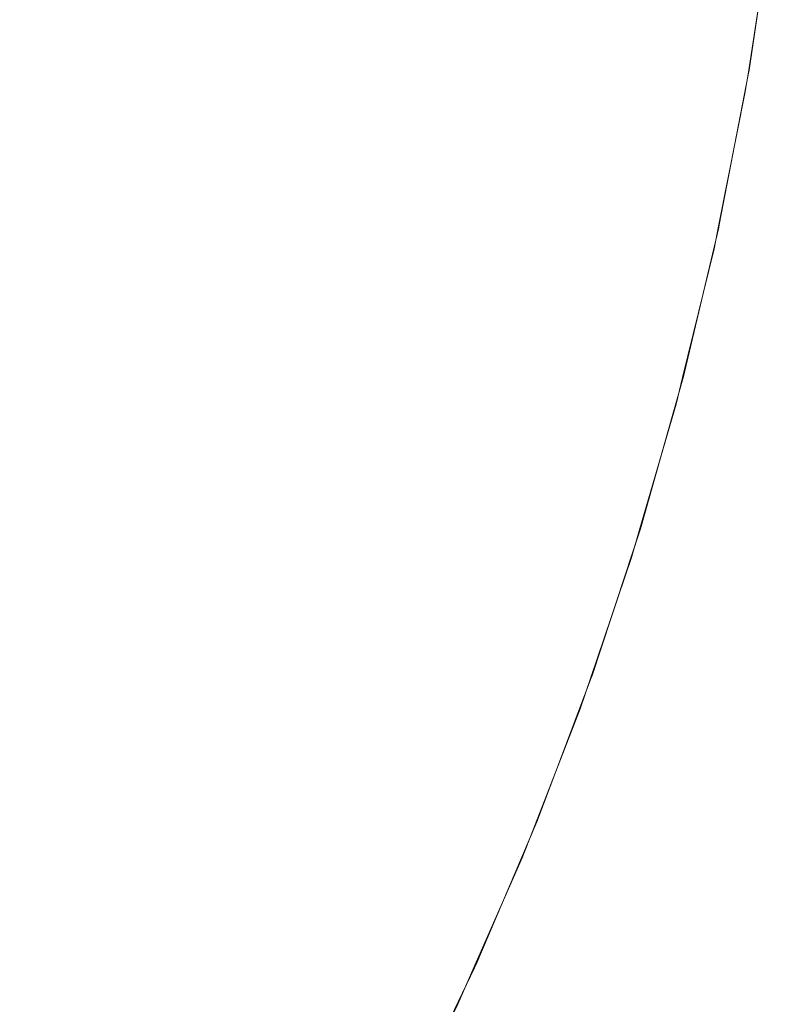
# Model space of a CAD drawing. Header units: centimetres. Extents: x -25.9 to 27.4, y -28.2 to -26.4.
# Tile 174 of 199: x 27.3501 to 27.3706, y -28.1023 to -28.0754. Entities that reach past the tile are written whole.
import ezdxf

# ---------------------------------------------------------------- set-up
doc = ezdxf.new("R2010")
doc.units = ezdxf.units.CM
doc.header["$LTSCALE"] = 2.54
doc.layers.add('Lucido design-1', color=7, linetype='Continuous')

# ---------------------------------------------------------------- blocks, each defined once
blk = doc.blocks.new('Gruppo-4-1')
at = {"color": 7, "linetype": 'Continuous', "lineweight": 9}
for points, invisible_edges in [([(27.360446, -28.071718, 539.775984), (27.35985, -28.075589, 539.775984), (27.357995, -28.075262, 539.772337), (27.358579, -28.071472, 539.772337)], 15), ([(27.36086, -28.071451, 540.463308), (27.360294, -28.075236, 540.463308), (27.362, -28.075528, 540.459498), (27.362578, -28.071671, 540.459498)], 15), ([(27.362578, -28.071671, 540.459498), (27.362, -28.075528, 540.459498), (27.363547, -28.075794, 540.455624), (27.364134, -28.07187, 540.455624)], 15), ([(27.362165, -28.071944, 539.77971), (27.361558, -28.07589, 539.77971), (27.35985, -28.075589, 539.775984), (27.360446, -28.071718, 539.775984)], 15), ([(27.364134, -28.07187, 540.455624), (27.363547, -28.075794, 540.455624), (27.364931, -28.076031, 540.45169), (27.365527, -28.072049, 540.45169)], 15), ([(27.363732, -28.072151, 539.783506), (27.363114, -28.076165, 539.783506), (27.361558, -28.07589, 539.77971), (27.362165, -28.071944, 539.77971)], 15), ([(27.365144, -28.072337, 539.787368), (27.364517, -28.076412, 539.787368), (27.363114, -28.076165, 539.783506), (27.363732, -28.072151, 539.783506)], 15), ([(27.365527, -28.072049, 540.45169), (27.364931, -28.076031, 540.45169), (27.366152, -28.07624, 540.447705), (27.366755, -28.072206, 540.447705)], 15), ([(27.366755, -28.072206, 540.447705), (27.366152, -28.07624, 540.447705), (27.367206, -28.076421, 540.443675), (27.367817, -28.072342, 540.443675)], 15), ([(27.366399, -28.072502, 539.791289), (27.365763, -28.076632, 539.791289), (27.364517, -28.076412, 539.787368), (27.365144, -28.072337, 539.787368)], 15), ([(27.367817, -28.072342, 540.443675), (27.367206, -28.076421, 540.443675), (27.368093, -28.076573, 540.439608), (27.36871, -28.072456, 540.439608)], 15), ([(27.36871, -28.072456, 540.439608), (27.368093, -28.076573, 540.439608), (27.368812, -28.076696, 540.435511), (27.369433, -28.072549, 540.435511)], 15), ([(27.367493, -28.072646, 539.795262), (27.36685, -28.076824, 539.795262), (27.365763, -28.076632, 539.791289), (27.366399, -28.072502, 539.791289)], 15), ([(27.368424, -28.072768, 539.79928), (27.367775, -28.076987, 539.79928), (27.36685, -28.076824, 539.795262), (27.367493, -28.072646, 539.795262)], 15), ([(27.369433, -28.072549, 540.435511), (27.368812, -28.076696, 540.435511), (27.369362, -28.076791, 540.43139), (27.369987, -28.07262, 540.43139)], 15), ([(27.369987, -28.07262, 540.43139), (27.369362, -28.076791, 540.43139), (27.369743, -28.076856, 540.427254), (27.37037, -28.072669, 540.427254)], 15), ([(27.37037, -28.072669, 540.427254), (27.369743, -28.076856, 540.427254), (27.369954, -28.076892, 540.423108), (27.370582, -28.072696, 540.423108)], 15), ([(27.37002, -28.076768, 540.420033), (27.370629, -28.072702, 540.420033), (27.370582, -28.072696, 540.423108), (27.369954, -28.076892, 540.423108)], 14), ([(27.370629, -28.072702, 540.420033), (27.37002, -28.076768, 540.420033), (27.370011, -28.076766, 539.820033), (27.370583, -28.073053, 539.820033)], 10), ([(27.369191, -28.072869, 539.803337), (27.368537, -28.077121, 539.803337), (27.367775, -28.076987, 539.79928), (27.368424, -28.072768, 539.79928)], 15), ([(27.369792, -28.072948, 539.807427), (27.369134, -28.077226, 539.807427), (27.368537, -28.077121, 539.803337), (27.369191, -28.072869, 539.803337)], 15), ([(27.370225, -28.073005, 539.811541), (27.369564, -28.077302, 539.811541), (27.369134, -28.077226, 539.807427), (27.369792, -28.072948, 539.807427)], 15), ([(27.370489, -28.07304, 539.815674), (27.369826, -28.077348, 539.815674), (27.369564, -28.077302, 539.811541), (27.370225, -28.073005, 539.811541)], 15), ([(27.369826, -28.077348, 539.815674), (27.370489, -28.07304, 539.815674), (27.370583, -28.073053, 539.820033), (27.370011, -28.076766, 539.820033)], 11), ([(27.34946, -28.073378, 540.481137), (27.348822, -28.076677, 540.481137), (27.351264, -28.077204, 540.477756), (27.351923, -28.0738, 540.477756)], 15), ([(27.351581, -28.074131, 539.761917), (27.350889, -28.077614, 539.761917), (27.348502, -28.077084, 539.758638), (27.349173, -28.073707, 539.758638)], 15), ([(27.351923, -28.0738, 540.477756), (27.351264, -28.077204, 540.477756), (27.353564, -28.077699, 540.474275), (27.354241, -28.074198, 540.474275)], 15), ([(27.353857, -28.074533, 539.765297), (27.353145, -28.078114, 539.765297), (27.350889, -28.077614, 539.761917), (27.351581, -28.074131, 539.761917)], 15), ([(27.354241, -28.074198, 540.474275), (27.353564, -28.077699, 540.474275), (27.355716, -28.078163, 540.470703), (27.356411, -28.07457, 540.470703)], 15), ([(27.355996, -28.07491, 539.768772), (27.355265, -28.078584, 539.768772), (27.353145, -28.078114, 539.765297), (27.353857, -28.074533, 539.765297)], 15), ([(27.356411, -28.07457, 540.470703), (27.355716, -28.078163, 540.470703), (27.357718, -28.078595, 540.467045), (27.35843, -28.074916, 540.467045)], 15), ([(27.357995, -28.075262, 539.772337), (27.357247, -28.079023, 539.772337), (27.355265, -28.078584, 539.768772), (27.355996, -28.07491, 539.768772)], 15), ([(27.35843, -28.074916, 540.467045), (27.357718, -28.078595, 540.467045), (27.359567, -28.078993, 540.463308), (27.360294, -28.075236, 540.463308)], 15), ([(27.35985, -28.075589, 539.775984), (27.359086, -28.079431, 539.775984), (27.357247, -28.079023, 539.772337), (27.357995, -28.075262, 539.772337)], 15), ([(27.360294, -28.075236, 540.463308), (27.359567, -28.078993, 540.463308), (27.361259, -28.079358, 540.459498), (27.362, -28.075528, 540.459498)], 15), ([(27.361558, -28.07589, 539.77971), (27.360779, -28.079806, 539.77971), (27.359086, -28.079431, 539.775984), (27.35985, -28.075589, 539.775984)], 15), ([(27.362, -28.075528, 540.459498), (27.361259, -28.079358, 540.459498), (27.362793, -28.079688, 540.455624), (27.363547, -28.075794, 540.455624)], 15), ([(27.363114, -28.076165, 539.783506), (27.362322, -28.080148, 539.783506), (27.360779, -28.079806, 539.77971), (27.361558, -28.07589, 539.77971)], 15), ([(27.363547, -28.075794, 540.455624), (27.362793, -28.079688, 540.455624), (27.364167, -28.079984, 540.45169), (27.364931, -28.076031, 540.45169)], 15), ([(27.364517, -28.076412, 539.787368), (27.363713, -28.080457, 539.787368), (27.362322, -28.080148, 539.783506), (27.363114, -28.076165, 539.783506)], 15), ([(27.364931, -28.076031, 540.45169), (27.364167, -28.079984, 540.45169), (27.365377, -28.080245, 540.447705), (27.366152, -28.07624, 540.447705)], 15), ([(27.366152, -28.07624, 540.447705), (27.365377, -28.080245, 540.447705), (27.366423, -28.080471, 540.443675), (27.367206, -28.076421, 540.443675)], 15), ([(27.365763, -28.076632, 539.791289), (27.364948, -28.080731, 539.791289), (27.363713, -28.080457, 539.787368), (27.364517, -28.076412, 539.787368)], 15), ([(27.367206, -28.076421, 540.443675), (27.366423, -28.080471, 540.443675), (27.367303, -28.08066, 540.439608), (27.368093, -28.076573, 540.439608)], 15), ([(27.348822, -28.076677, 540.481137), (27.348044, -28.079947, 540.481137), (27.350462, -28.080576, 540.477756), (27.351264, -28.077204, 540.477756)], 15), ([(27.36685, -28.076824, 539.795262), (27.366025, -28.080969, 539.795262), (27.364948, -28.080731, 539.791289), (27.365763, -28.076632, 539.791289)], 15), ([(27.368093, -28.076573, 540.439608), (27.367303, -28.08066, 540.439608), (27.368016, -28.080814, 540.435511), (27.368812, -28.076696, 540.435511)], 15), ([(27.368812, -28.076696, 540.435511), (27.368016, -28.080814, 540.435511), (27.368562, -28.080932, 540.43139), (27.369362, -28.076791, 540.43139)], 15), ([(27.370011, -28.076766, 539.820033), (27.369919, -28.077365, 539.820033), (27.369826, -28.077348, 539.815674)], 10), ([(27.369919, -28.077365, 539.820033), (27.370011, -28.076766, 539.820033), (27.37002, -28.076768, 540.420033), (27.37, -28.0769, 540.420033)], 10), ([(27.369954, -28.076892, 540.423108), (27.37, -28.0769, 540.420033), (27.37002, -28.076768, 540.420033)], 9), ([(27.367775, -28.076987, 539.79928), (27.366943, -28.081173, 539.79928), (27.366025, -28.080969, 539.795262), (27.36685, -28.076824, 539.795262)], 15), ([(27.368537, -28.077121, 539.803337), (27.367698, -28.08134, 539.803337), (27.366943, -28.081173, 539.79928), (27.367775, -28.076987, 539.79928)], 15), ([(27.369362, -28.076791, 540.43139), (27.368562, -28.080932, 540.43139), (27.368939, -28.081013, 540.427254), (27.369743, -28.076856, 540.427254)], 15), ([(27.369743, -28.076856, 540.427254), (27.368939, -28.081013, 540.427254), (27.369148, -28.081058, 540.423108), (27.369954, -28.076892, 540.423108)], 15), ([(27.369209, -28.080989, 540.420033), (27.37, -28.0769, 540.420033), (27.369954, -28.076892, 540.423108), (27.369148, -28.081058, 540.423108)], 14), ([(27.369919, -28.077365, 539.820033), (27.37, -28.0769, 540.420033), (27.369209, -28.080989, 540.420033)], 9), ([(27.350889, -28.077614, 539.761917), (27.350045, -28.081062, 539.761917), (27.347683, -28.08043, 539.758638), (27.348502, -28.077084, 539.758638)], 15), ([(27.351264, -28.077204, 540.477756), (27.350462, -28.080576, 540.477756), (27.352739, -28.081169, 540.474275), (27.353564, -28.077699, 540.474275)], 15), ([(27.369134, -28.077226, 539.807427), (27.368289, -28.081471, 539.807427), (27.367698, -28.08134, 539.803337), (27.368537, -28.077121, 539.803337)], 15), ([(27.369564, -28.077302, 539.811541), (27.368715, -28.081566, 539.811541), (27.368289, -28.081471, 539.807427), (27.369134, -28.077226, 539.807427)], 15), ([(27.369826, -28.077348, 539.815674), (27.368975, -28.081623, 539.815674), (27.368715, -28.081566, 539.811541), (27.369564, -28.077302, 539.811541)], 15), ([(27.368975, -28.081623, 539.815674), (27.369826, -28.077348, 539.815674), (27.369919, -28.077365, 539.820033), (27.369199, -28.080986, 539.820033)], 11), ([(27.369209, -28.080989, 540.420033), (27.369199, -28.080986, 539.820033), (27.369919, -28.077365, 539.820033)], 9), ([(27.353145, -28.078114, 539.765297), (27.352277, -28.081661, 539.765297), (27.350045, -28.081062, 539.761917), (27.350889, -28.077614, 539.761917)], 15), ([(27.353564, -28.077699, 540.474275), (27.352739, -28.081169, 540.474275), (27.354869, -28.081724, 540.470703), (27.355716, -28.078163, 540.470703)], 15), ([(27.355265, -28.078584, 539.768772), (27.354375, -28.082223, 539.768772), (27.352277, -28.081661, 539.765297), (27.353145, -28.078114, 539.765297)], 15), ([(27.355716, -28.078163, 540.470703), (27.354869, -28.081724, 540.470703), (27.356851, -28.08224, 540.467045), (27.357718, -28.078595, 540.467045)], 15), ([(27.357247, -28.079023, 539.772337), (27.356336, -28.082748, 539.772337), (27.354375, -28.082223, 539.768772), (27.355265, -28.078584, 539.768772)], 15), ([(27.357718, -28.078595, 540.467045), (27.356851, -28.08224, 540.467045), (27.358681, -28.082716, 540.463308), (27.359567, -28.078993, 540.463308)], 15), ([(27.359086, -28.079431, 539.775984), (27.358155, -28.083236, 539.775984), (27.356336, -28.082748, 539.772337), (27.357247, -28.079023, 539.772337)], 15), ([(27.359567, -28.078993, 540.463308), (27.358681, -28.082716, 540.463308), (27.360357, -28.083153, 540.459498), (27.361259, -28.079358, 540.459498)], 15), ([(27.360779, -28.079806, 539.77971), (27.35983, -28.083684, 539.77971), (27.358155, -28.083236, 539.775984), (27.359086, -28.079431, 539.775984)], 15), ([(27.361259, -28.079358, 540.459498), (27.360357, -28.083153, 540.459498), (27.361875, -28.083548, 540.455624), (27.362793, -28.079688, 540.455624)], 15), ([(27.362793, -28.079688, 540.455624), (27.361875, -28.083548, 540.455624), (27.363235, -28.083902, 540.45169), (27.364167, -28.079984, 540.45169)], 15), ([(27.348044, -28.079947, 540.481137), (27.347129, -28.08318, 540.481137), (27.349518, -28.083912, 540.477756), (27.350462, -28.080576, 540.477756)], 15), ([(27.362322, -28.080148, 539.783506), (27.361357, -28.084094, 539.783506), (27.35983, -28.083684, 539.77971), (27.360779, -28.079806, 539.77971)], 15), ([(27.364167, -28.079984, 540.45169), (27.363235, -28.083902, 540.45169), (27.364433, -28.084214, 540.447705), (27.365377, -28.080245, 540.447705)], 15), ([(27.363713, -28.080457, 539.787368), (27.362733, -28.084462, 539.787368), (27.361357, -28.084094, 539.783506), (27.362322, -28.080148, 539.783506)], 15), ([(27.365377, -28.080245, 540.447705), (27.364433, -28.084214, 540.447705), (27.365468, -28.084483, 540.443675), (27.366423, -28.080471, 540.443675)], 15), ([(27.364948, -28.080731, 539.791289), (27.363955, -28.08479, 539.791289), (27.362733, -28.084462, 539.787368), (27.363713, -28.080457, 539.787368)], 15), ([(27.366423, -28.080471, 540.443675), (27.365468, -28.084483, 540.443675), (27.36634, -28.08471, 540.439608), (27.367303, -28.08066, 540.439608)], 15), ([(27.350462, -28.080576, 540.477756), (27.349518, -28.083912, 540.477756), (27.351767, -28.0846, 540.474275), (27.352739, -28.081169, 540.474275)], 15), ([(27.366025, -28.080969, 539.795262), (27.365021, -28.085075, 539.795262), (27.363955, -28.08479, 539.791289), (27.364948, -28.080731, 539.791289)], 15), ([(27.367303, -28.08066, 540.439608), (27.36634, -28.08471, 540.439608), (27.367046, -28.084894, 540.435511), (27.368016, -28.080814, 540.435511)], 15), ([(27.352277, -28.081661, 539.765297), (27.351255, -28.085166, 539.765297), (27.349051, -28.084471, 539.761917), (27.350045, -28.081062, 539.761917)], 15), ([(27.366943, -28.081173, 539.79928), (27.365928, -28.085318, 539.79928), (27.365021, -28.085075, 539.795262), (27.366025, -28.080969, 539.795262)], 15), ([(27.368016, -28.080814, 540.435511), (27.367046, -28.084894, 540.435511), (27.367586, -28.085035, 540.43139), (27.368562, -28.080932, 540.43139)], 15), ([(27.368562, -28.080932, 540.43139), (27.367586, -28.085035, 540.43139), (27.367959, -28.085132, 540.427254), (27.368939, -28.081013, 540.427254)], 15), ([(27.368939, -28.081013, 540.427254), (27.367959, -28.085132, 540.427254), (27.368166, -28.085186, 540.423108), (27.369148, -28.081058, 540.423108)], 15), ([(27.36822, -28.085164, 540.420033), (27.369194, -28.081068, 540.420033), (27.369148, -28.081058, 540.423108), (27.368166, -28.085186, 540.423108)], 14), ([(27.369068, -28.081644, 539.820033), (27.369194, -28.081068, 540.420033), (27.36822, -28.085164, 540.420033)], 9), ([(27.369199, -28.080986, 539.820033), (27.369068, -28.081644, 539.820033), (27.368975, -28.081623, 539.815674)], 10), ([(27.369068, -28.081644, 539.820033), (27.369199, -28.080986, 539.820033), (27.369209, -28.080989, 540.420033), (27.369194, -28.081068, 540.420033)], 10), ([(27.369148, -28.081058, 540.423108), (27.369194, -28.081068, 540.420033), (27.369209, -28.080989, 540.420033)], 9), ([(27.352739, -28.081169, 540.474275), (27.351767, -28.0846, 540.474275), (27.353872, -28.085245, 540.470703), (27.354869, -28.081724, 540.470703)], 15), ([(27.367698, -28.08134, 539.803337), (27.366675, -28.085519, 539.803337), (27.365928, -28.085318, 539.79928), (27.366943, -28.081173, 539.79928)], 15), ([(27.368289, -28.081471, 539.807427), (27.367261, -28.085675, 539.807427), (27.366675, -28.085519, 539.803337), (27.367698, -28.08134, 539.803337)], 15), ([(27.368715, -28.081566, 539.811541), (27.367682, -28.085788, 539.811541), (27.367261, -28.085675, 539.807427), (27.368289, -28.081471, 539.807427)], 15), ([(27.368975, -28.081623, 539.815674), (27.367939, -28.085857, 539.815674), (27.367682, -28.085788, 539.811541), (27.368715, -28.081566, 539.811541)], 15), ([(27.354375, -28.082223, 539.768772), (27.353327, -28.085819, 539.768772), (27.351255, -28.085166, 539.765297), (27.352277, -28.081661, 539.765297)], 15), ([(27.354869, -28.081724, 540.470703), (27.353872, -28.085245, 540.470703), (27.35583, -28.085845, 540.467045), (27.356851, -28.08224, 540.467045)], 15), ([(27.367939, -28.085857, 539.815674), (27.368975, -28.081623, 539.815674), (27.369068, -28.081644, 539.820033), (27.368208, -28.085161, 539.820033)], 11), ([(27.36822, -28.085164, 540.420033), (27.368208, -28.085161, 539.820033), (27.369068, -28.081644, 539.820033)], 9), ([(27.356336, -28.082748, 539.772337), (27.355263, -28.08643, 539.772337), (27.353327, -28.085819, 539.768772), (27.354375, -28.082223, 539.768772)], 15), ([(27.356851, -28.08224, 540.467045), (27.35583, -28.085845, 540.467045), (27.357639, -28.086398, 540.463308), (27.358681, -28.082716, 540.463308)], 15), ([(27.358155, -28.083236, 539.775984), (27.357059, -28.086996, 539.775984), (27.355263, -28.08643, 539.772337), (27.356336, -28.082748, 539.772337)], 15), ([(27.358681, -28.082716, 540.463308), (27.357639, -28.086398, 540.463308), (27.359294, -28.086905, 540.459498), (27.360357, -28.083153, 540.459498)], 15), ([(27.360357, -28.083153, 540.459498), (27.359294, -28.086905, 540.459498), (27.360795, -28.087365, 540.455624), (27.361875, -28.083548, 540.455624)], 15), ([(27.35983, -28.083684, 539.77971), (27.358713, -28.087517, 539.77971), (27.357059, -28.086996, 539.775984), (27.358155, -28.083236, 539.775984)], 15), ([(27.361357, -28.084094, 539.783506), (27.36022, -28.087993, 539.783506), (27.358713, -28.087517, 539.77971), (27.35983, -28.083684, 539.77971)], 15), ([(27.361875, -28.083548, 540.455624), (27.360795, -28.087365, 540.455624), (27.362138, -28.087776, 540.45169), (27.363235, -28.083902, 540.45169)], 15), ([(27.349518, -28.083912, 540.477756), (27.348433, -28.087204, 540.477756), (27.35065, -28.087987, 540.474275), (27.351767, -28.0846, 540.474275)], 15), ([(27.363235, -28.083902, 540.45169), (27.362138, -28.087776, 540.45169), (27.363322, -28.088139, 540.447705), (27.364433, -28.084214, 540.447705)], 15), ([(27.362733, -28.084462, 539.787368), (27.361579, -28.088421, 539.787368), (27.36022, -28.087993, 539.783506), (27.361357, -28.084094, 539.783506)], 15), ([(27.364433, -28.084214, 540.447705), (27.363322, -28.088139, 540.447705), (27.364345, -28.088452, 540.443675), (27.365468, -28.084483, 540.443675)], 15), ([(27.351255, -28.085166, 539.765297), (27.350081, -28.088624, 539.765297), (27.34791, -28.087833, 539.761917), (27.349051, -28.084471, 539.761917)], 15), ([(27.363955, -28.08479, 539.791289), (27.362785, -28.088802, 539.791289), (27.361579, -28.088421, 539.787368), (27.362733, -28.084462, 539.787368)], 15), ([(27.365468, -28.084483, 540.443675), (27.364345, -28.088452, 540.443675), (27.365205, -28.088716, 540.439608), (27.36634, -28.08471, 540.439608)], 15), ([(27.351767, -28.0846, 540.474275), (27.35065, -28.087987, 540.474275), (27.352726, -28.088721, 540.470703), (27.353872, -28.085245, 540.470703)], 15), ([(27.365021, -28.085075, 539.795262), (27.363838, -28.089133, 539.795262), (27.362785, -28.088802, 539.791289), (27.363955, -28.08479, 539.791289)], 15), ([(27.36634, -28.08471, 540.439608), (27.365205, -28.088716, 540.439608), (27.365903, -28.088929, 540.435511), (27.367046, -28.084894, 540.435511)], 15), ([(27.365928, -28.085318, 539.79928), (27.364734, -28.089416, 539.79928), (27.363838, -28.089133, 539.795262), (27.365021, -28.085075, 539.795262)], 15), ([(27.367046, -28.084894, 540.435511), (27.365903, -28.088929, 540.435511), (27.366437, -28.089093, 540.43139), (27.367586, -28.085035, 540.43139)], 15), ([(27.367586, -28.085035, 540.43139), (27.366437, -28.089093, 540.43139), (27.366806, -28.089206, 540.427254), (27.367959, -28.085132, 540.427254)], 15), ([(27.353327, -28.085819, 539.768772), (27.352123, -28.089367, 539.768772), (27.350081, -28.088624, 539.765297), (27.351255, -28.085166, 539.765297)], 15), ([(27.353872, -28.085245, 540.470703), (27.352726, -28.088721, 540.470703), (27.354657, -28.089403, 540.467045), (27.35583, -28.085845, 540.467045)], 15), ([(27.366675, -28.085519, 539.803337), (27.365472, -28.089648, 539.803337), (27.364734, -28.089416, 539.79928), (27.365928, -28.085318, 539.79928)], 15), ([(27.367959, -28.085132, 540.427254), (27.366806, -28.089206, 540.427254), (27.36701, -28.089268, 540.423108), (27.368166, -28.085186, 540.423108)], 15), ([(27.368166, -28.085186, 540.423108), (27.36701, -28.089268, 540.423108), (27.367055, -28.089282, 540.420033), (27.368212, -28.085198, 540.420033)], 11), ([(27.368031, -28.085882, 539.820033), (27.368212, -28.085198, 540.420033), (27.367054, -28.089287, 540.420033)], 9), ([(27.368208, -28.085161, 539.820033), (27.368031, -28.085882, 539.820033), (27.367939, -28.085857, 539.815674)], 10), ([(27.368031, -28.085882, 539.820033), (27.368208, -28.085161, 539.820033), (27.36822, -28.085164, 540.420033), (27.368212, -28.085198, 540.420033)], 10), ([(27.368166, -28.085186, 540.423108), (27.368212, -28.085198, 540.420033), (27.36822, -28.085164, 540.420033)], 9), ([(27.367261, -28.085675, 539.807427), (27.366049, -28.089831, 539.807427), (27.365472, -28.089648, 539.803337), (27.366675, -28.085519, 539.803337)], 15), ([(27.355263, -28.08643, 539.772337), (27.35403, -28.090061, 539.772337), (27.352123, -28.089367, 539.768772), (27.353327, -28.085819, 539.768772)], 15), ([(27.35583, -28.085845, 540.467045), (27.354657, -28.089403, 540.467045), (27.356441, -28.090033, 540.463308), (27.357639, -28.086398, 540.463308)], 15), ([(27.367682, -28.085788, 539.811541), (27.366466, -28.089962, 539.811541), (27.366049, -28.089831, 539.807427), (27.367261, -28.085675, 539.807427)], 15), ([(27.367939, -28.085857, 539.815674), (27.36672, -28.090042, 539.815674), (27.366466, -28.089962, 539.811541), (27.367682, -28.085788, 539.811541)], 15), ([(27.36672, -28.090042, 539.815674), (27.367939, -28.085857, 539.815674), (27.368031, -28.085882, 539.820033), (27.36704, -28.089283, 539.820033)], 11), ([(27.367054, -28.089287, 540.420033), (27.36704, -28.089283, 539.820033), (27.368031, -28.085882, 539.820033)], 9), ([(27.357059, -28.086996, 539.775984), (27.3558, -28.090705, 539.775984), (27.35403, -28.090061, 539.772337), (27.355263, -28.08643, 539.772337)], 15), ([(27.357639, -28.086398, 540.463308), (27.356441, -28.090033, 540.463308), (27.358073, -28.09061, 540.459498), (27.359294, -28.086905, 540.459498)], 15), ([(27.359294, -28.086905, 540.459498), (27.358073, -28.09061, 540.459498), (27.359553, -28.091133, 540.455624), (27.360795, -28.087365, 540.455624)], 15), ([(27.348433, -28.087204, 540.477756), (27.347209, -28.090447, 540.477756), (27.349391, -28.091324, 540.474275), (27.35065, -28.087987, 540.474275)], 15), ([(27.358713, -28.087517, 539.77971), (27.357429, -28.091298, 539.77971), (27.3558, -28.090705, 539.775984), (27.357059, -28.086996, 539.775984)], 15), ([(27.36022, -28.087993, 539.783506), (27.358915, -28.091839, 539.783506), (27.357429, -28.091298, 539.77971), (27.358713, -28.087517, 539.77971)], 15), ([(27.360795, -28.087365, 540.455624), (27.359553, -28.091133, 540.455624), (27.360877, -28.091601, 540.45169), (27.362138, -28.087776, 540.45169)], 15), ([(27.362138, -28.087776, 540.45169), (27.360877, -28.091601, 540.45169), (27.362045, -28.092013, 540.447705), (27.363322, -28.088139, 540.447705)], 15), ([(27.35065, -28.087987, 540.474275), (27.349391, -28.091324, 540.474275), (27.351434, -28.092145, 540.470703), (27.352726, -28.088721, 540.470703)], 15), ([(27.361579, -28.088421, 539.787368), (27.360253, -28.092326, 539.787368), (27.358915, -28.091839, 539.783506), (27.36022, -28.087993, 539.783506)], 15), ([(27.363322, -28.088139, 540.447705), (27.362045, -28.092013, 540.447705), (27.363053, -28.09237, 540.443675), (27.364345, -28.088452, 540.443675)], 15), ([(27.362785, -28.088802, 539.791289), (27.361442, -28.092759, 539.791289), (27.360253, -28.092326, 539.787368), (27.361579, -28.088421, 539.787368)], 15), ([(27.364345, -28.088452, 540.443675), (27.363053, -28.09237, 540.443675), (27.363902, -28.092669, 540.439608), (27.365205, -28.088716, 540.439608)], 15), ([(27.352123, -28.089367, 539.768772), (27.350765, -28.092858, 539.768772), (27.348758, -28.092027, 539.765297), (27.350081, -28.088624, 539.765297)], 15), ([(27.352726, -28.088721, 540.470703), (27.351434, -28.092145, 540.470703), (27.353335, -28.092909, 540.467045), (27.354657, -28.089403, 540.467045)], 15), ([(27.363838, -28.089133, 539.795262), (27.362479, -28.093136, 539.795262), (27.361442, -28.092759, 539.791289), (27.362785, -28.088802, 539.791289)], 15), ([(27.365205, -28.088716, 540.439608), (27.363902, -28.092669, 540.439608), (27.36459, -28.092913, 540.435511), (27.365903, -28.088929, 540.435511)], 15), ([(27.364734, -28.089416, 539.79928), (27.363362, -28.093457, 539.79928), (27.362479, -28.093136, 539.795262), (27.363838, -28.089133, 539.795262)], 15), ([(27.365903, -28.088929, 540.435511), (27.36459, -28.092913, 540.435511), (27.365116, -28.093098, 540.43139), (27.366437, -28.089093, 540.43139)], 15), ([(27.366437, -28.089093, 540.43139), (27.365116, -28.093098, 540.43139), (27.36548, -28.093227, 540.427254), (27.366806, -28.089206, 540.427254)], 15), ([(27.35403, -28.090061, 539.772337), (27.35264, -28.093635, 539.772337), (27.350765, -28.092858, 539.768772), (27.352123, -28.089367, 539.768772)], 15), ([(27.354657, -28.089403, 540.467045), (27.353335, -28.092909, 540.467045), (27.355089, -28.093614, 540.463308), (27.356441, -28.090033, 540.463308)], 15), ([(27.366806, -28.089206, 540.427254), (27.36548, -28.093227, 540.427254), (27.365682, -28.093298, 540.423108), (27.36701, -28.089268, 540.423108)], 15), ([(27.36701, -28.089268, 540.423108), (27.365682, -28.093298, 540.423108), (27.365726, -28.093314, 540.420033), (27.367055, -28.089282, 540.420033)], 11), ([(27.36681, -28.090071, 539.820033), (27.367054, -28.089287, 540.420033), (27.365726, -28.093314, 540.420033)], 9), ([(27.36704, -28.089283, 539.820033), (27.36681, -28.090071, 539.820033), (27.36672, -28.090042, 539.815674)], 10), ([(27.36681, -28.090071, 539.820033), (27.36704, -28.089283, 539.820033), (27.367054, -28.089287, 540.420033)], 10), ([(27.365472, -28.089648, 539.803337), (27.364089, -28.093722, 539.803337), (27.363362, -28.093457, 539.79928), (27.364734, -28.089416, 539.79928)], 15), ([(27.366049, -28.089831, 539.807427), (27.364658, -28.093929, 539.807427), (27.364089, -28.093722, 539.803337), (27.365472, -28.089648, 539.803337)], 15), ([(27.366466, -28.089962, 539.811541), (27.365068, -28.094078, 539.811541), (27.364658, -28.093929, 539.807427), (27.366049, -28.089831, 539.807427)], 15), ([(27.3558, -28.090705, 539.775984), (27.354381, -28.094356, 539.775984), (27.35264, -28.093635, 539.772337), (27.35403, -28.090061, 539.772337)], 15), ([(27.356441, -28.090033, 540.463308), (27.355089, -28.093614, 540.463308), (27.356696, -28.094259, 540.459498), (27.358073, -28.09061, 540.459498)], 15), ([(27.36672, -28.090042, 539.815674), (27.365318, -28.094169, 539.815674), (27.365068, -28.094078, 539.811541), (27.366466, -28.089962, 539.811541)], 15), ([(27.365318, -28.094169, 539.815674), (27.36672, -28.090042, 539.815674), (27.36681, -28.090071, 539.820033), (27.365699, -28.093345, 539.820033)], 11), ([(27.365726, -28.093314, 540.420033), (27.365699, -28.093345, 539.820033), (27.36681, -28.090071, 539.820033)], 9), ([(27.357429, -28.091298, 539.77971), (27.355982, -28.095019, 539.77971), (27.354381, -28.094356, 539.775984), (27.3558, -28.090705, 539.775984)], 15), ([(27.358073, -28.09061, 540.459498), (27.356696, -28.094259, 540.459498), (27.358152, -28.094844, 540.455624), (27.359553, -28.091133, 540.455624)], 15), ([(27.359553, -28.091133, 540.455624), (27.358152, -28.094844, 540.455624), (27.359455, -28.095368, 540.45169), (27.360877, -28.091601, 540.45169)], 15), ([(27.349391, -28.091324, 540.474275), (27.347992, -28.094604, 540.474275), (27.349998, -28.095511, 540.470703), (27.351434, -28.092145, 540.470703)], 15), ([(27.358915, -28.091839, 539.783506), (27.357443, -28.095624, 539.783506), (27.355982, -28.095019, 539.77971), (27.357429, -28.091298, 539.77971)], 15), ([(27.360877, -28.091601, 540.45169), (27.359455, -28.095368, 540.45169), (27.360604, -28.09583, 540.447705), (27.362045, -28.092013, 540.447705)], 15), ([(27.350765, -28.092858, 539.768772), (27.349256, -28.096287, 539.768772), (27.347287, -28.095369, 539.765297), (27.348758, -28.092027, 539.765297)], 15), ([(27.360253, -28.092326, 539.787368), (27.358759, -28.096169, 539.787368), (27.357443, -28.095624, 539.783506), (27.358915, -28.091839, 539.783506)], 15), ([(27.362045, -28.092013, 540.447705), (27.360604, -28.09583, 540.447705), (27.361597, -28.096229, 540.443675), (27.363053, -28.09237, 540.443675)], 15), ([(27.351434, -28.092145, 540.470703), (27.349998, -28.095511, 540.470703), (27.351864, -28.096355, 540.467045), (27.353335, -28.092909, 540.467045)], 15), ([(27.361442, -28.092759, 539.791289), (27.359927, -28.096653, 539.791289), (27.358759, -28.096169, 539.787368), (27.360253, -28.092326, 539.787368)], 15), ([(27.363053, -28.09237, 540.443675), (27.361597, -28.096229, 540.443675), (27.362432, -28.096564, 540.439608), (27.363902, -28.092669, 540.439608)], 15), ([(27.35264, -28.093635, 539.772337), (27.351096, -28.097145, 539.772337), (27.349256, -28.096287, 539.768772), (27.350765, -28.092858, 539.768772)], 15), ([(27.362479, -28.093136, 539.795262), (27.360947, -28.097076, 539.795262), (27.359927, -28.096653, 539.791289), (27.361442, -28.092759, 539.791289)], 15), ([(27.363902, -28.092669, 540.439608), (27.362432, -28.096564, 540.439608), (27.363109, -28.096836, 540.435511), (27.36459, -28.092913, 540.435511)], 15), ([(27.353335, -28.092909, 540.467045), (27.351864, -28.096355, 540.467045), (27.353587, -28.097134, 540.463308), (27.355089, -28.093614, 540.463308)], 15), ([(27.363362, -28.093457, 539.79928), (27.361815, -28.097435, 539.79928), (27.360947, -28.097076, 539.795262), (27.362479, -28.093136, 539.795262)], 15), ([(27.36459, -28.092913, 540.435511), (27.363109, -28.096836, 540.435511), (27.363627, -28.097044, 540.43139), (27.365116, -28.093098, 540.43139)], 15), ([(27.365116, -28.093098, 540.43139), (27.363627, -28.097044, 540.43139), (27.363985, -28.097188, 540.427254), (27.36548, -28.093227, 540.427254)], 15), ([(27.36548, -28.093227, 540.427254), (27.363985, -28.097188, 540.427254), (27.364184, -28.097268, 540.423108), (27.365682, -28.093298, 540.423108)], 15), ([(27.365682, -28.093298, 540.423108), (27.364184, -28.097268, 540.423108), (27.364227, -28.097286, 540.420033), (27.365713, -28.093349, 540.420033)], 11), ([(27.365408, -28.094202, 539.820033), (27.365713, -28.093349, 540.420033), (27.364227, -28.097286, 540.420033)], 9), ([(27.365699, -28.093345, 539.820033), (27.365408, -28.094202, 539.820033), (27.365318, -28.094169, 539.815674)], 10), ([(27.365408, -28.094202, 539.820033), (27.365699, -28.093345, 539.820033), (27.365713, -28.093349, 540.420033)], 10), ([(27.365713, -28.093349, 540.420033), (27.365726, -28.093314, 540.420033), (27.365682, -28.093298, 540.423108)], 10), ([(27.365726, -28.093314, 540.420033), (27.365713, -28.093349, 540.420033), (27.365699, -28.093345, 539.820033)], 10), ([(27.354381, -28.094356, 539.775984), (27.352803, -28.097941, 539.775984), (27.351096, -28.097145, 539.772337), (27.35264, -28.093635, 539.772337)], 15), ([(27.355089, -28.093614, 540.463308), (27.353587, -28.097134, 540.463308), (27.355165, -28.097847, 540.459498), (27.356696, -28.094259, 540.459498)], 15), ([(27.364089, -28.093722, 539.803337), (27.36253, -28.097731, 539.803337), (27.361815, -28.097435, 539.79928), (27.363362, -28.093457, 539.79928)], 15), ([(27.364658, -28.093929, 539.807427), (27.363089, -28.097963, 539.807427), (27.36253, -28.097731, 539.803337), (27.364089, -28.093722, 539.803337)], 15), ([(27.365068, -28.094078, 539.811541), (27.363493, -28.09813, 539.811541), (27.363089, -28.097963, 539.807427), (27.364658, -28.093929, 539.807427)], 15), ([(27.365318, -28.094169, 539.815674), (27.363739, -28.098232, 539.815674), (27.363493, -28.09813, 539.811541), (27.365068, -28.094078, 539.811541)], 15), ([(27.363739, -28.098232, 539.815674), (27.365318, -28.094169, 539.815674), (27.365408, -28.094202, 539.820033), (27.364188, -28.09734, 539.820033)], 11), ([(27.364227, -28.097286, 540.420033), (27.364188, -28.09734, 539.820033), (27.365408, -28.094202, 539.820033)], 9), ([(27.355982, -28.095019, 539.77971), (27.354374, -28.098674, 539.77971), (27.352803, -28.097941, 539.775984), (27.354381, -28.094356, 539.775984)], 15), ([(27.356696, -28.094259, 540.459498), (27.355165, -28.097847, 540.459498), (27.356595, -28.098493, 540.455624), (27.358152, -28.094844, 540.455624)], 15), ([(27.357443, -28.095624, 539.783506), (27.355807, -28.099342, 539.783506), (27.354374, -28.098674, 539.77971), (27.355982, -28.095019, 539.77971)], 15), ([(27.358152, -28.094844, 540.455624), (27.356595, -28.098493, 540.455624), (27.357875, -28.099072, 540.45169), (27.359455, -28.095368, 540.45169)], 15), ([(27.349998, -28.095511, 540.470703), (27.34842, -28.098813, 540.470703), (27.350249, -28.099735, 540.467045), (27.351864, -28.096355, 540.467045)], 15), ([(27.359455, -28.095368, 540.45169), (27.357875, -28.099072, 540.45169), (27.359003, -28.099582, 540.447705), (27.360604, -28.09583, 540.447705)], 15), ([(27.358759, -28.096169, 539.787368), (27.357098, -28.099944, 539.787368), (27.355807, -28.099342, 539.783506), (27.357443, -28.095624, 539.783506)], 15), ([(27.360604, -28.09583, 540.447705), (27.359003, -28.099582, 540.447705), (27.359978, -28.100022, 540.443675), (27.361597, -28.096229, 540.443675)], 15), ([(27.351096, -28.097145, 539.772337), (27.3494, -28.100584, 539.772337), (27.347599, -28.099647, 539.768772), (27.349256, -28.096287, 539.768772)], 15), ([(27.351864, -28.096355, 540.467045), (27.350249, -28.099735, 540.467045), (27.351937, -28.100587, 540.463308), (27.353587, -28.097134, 540.463308)], 15), ([(27.359927, -28.096653, 539.791289), (27.358244, -28.100478, 539.791289), (27.357098, -28.099944, 539.787368), (27.358759, -28.096169, 539.787368)], 15), ([(27.361597, -28.096229, 540.443675), (27.359978, -28.100022, 540.443675), (27.360799, -28.100393, 540.439608), (27.362432, -28.096564, 540.439608)], 15), ([(27.360947, -28.097076, 539.795262), (27.359245, -28.100945, 539.795262), (27.358244, -28.100478, 539.791289), (27.359927, -28.096653, 539.791289)], 15), ([(27.362432, -28.096564, 540.439608), (27.360799, -28.100393, 540.439608), (27.361463, -28.100694, 540.435511), (27.363109, -28.096836, 540.435511)], 15), ([(27.363109, -28.096836, 540.435511), (27.361463, -28.100694, 540.435511), (27.361972, -28.100924, 540.43139), (27.363627, -28.097044, 540.43139)], 15), ([(27.352803, -28.097941, 539.775984), (27.351071, -28.101454, 539.775984), (27.3494, -28.100584, 539.772337), (27.351096, -28.097145, 539.772337)], 15), ([(27.353587, -28.097134, 540.463308), (27.351937, -28.100587, 540.463308), (27.353483, -28.101366, 540.459498), (27.355165, -28.097847, 540.459498)], 15), ([(27.361815, -28.097435, 539.79928), (27.360096, -28.101342, 539.79928), (27.359245, -28.100945, 539.795262), (27.360947, -28.097076, 539.795262)], 15), ([(27.363627, -28.097044, 540.43139), (27.361972, -28.100924, 540.43139), (27.362324, -28.101083, 540.427254), (27.363985, -28.097188, 540.427254)], 15), ([(27.363985, -28.097188, 540.427254), (27.362324, -28.101083, 540.427254), (27.362518, -28.101171, 540.423108), (27.364184, -28.097268, 540.423108)], 15), ([(27.36253, -28.097731, 539.803337), (27.360797, -28.101669, 539.803337), (27.360096, -28.101342, 539.79928), (27.361815, -28.097435, 539.79928)], 15), ([(27.364184, -28.097268, 540.423108), (27.362518, -28.101171, 540.423108), (27.362561, -28.10119, 540.420033), (27.364202, -28.097345, 540.420033)], 11), ([(27.363827, -28.098268, 539.820033), (27.364202, -28.097345, 540.420033), (27.362561, -28.10119, 540.420033)], 9), ([(27.364188, -28.09734, 539.820033), (27.363827, -28.098268, 539.820033), (27.363739, -28.098232, 539.815674)], 10), ([(27.363827, -28.098268, 539.820033), (27.364188, -28.09734, 539.820033), (27.364202, -28.097345, 540.420033)], 10), ([(27.364202, -28.097345, 540.420033), (27.364227, -28.097286, 540.420033), (27.364184, -28.097268, 540.423108)], 10), ([(27.364227, -28.097286, 540.420033), (27.364202, -28.097345, 540.420033), (27.364188, -28.09734, 539.820033)], 10), ([(27.363089, -28.097963, 539.807427), (27.361346, -28.101925, 539.807427), (27.360797, -28.101669, 539.803337), (27.36253, -28.097731, 539.803337)], 15), ([(27.354374, -28.098674, 539.77971), (27.352609, -28.102254, 539.77971), (27.351071, -28.101454, 539.775984), (27.352803, -28.097941, 539.775984)], 15), ([(27.355165, -28.097847, 540.459498), (27.353483, -28.101366, 540.459498), (27.354885, -28.102073, 540.455624), (27.356595, -28.098493, 540.455624)], 15), ([(27.363493, -28.09813, 539.811541), (27.361742, -28.102109, 539.811541), (27.361346, -28.101925, 539.807427), (27.363089, -28.097963, 539.807427)], 15), ([(27.363739, -28.098232, 539.815674), (27.361983, -28.102222, 539.815674), (27.361742, -28.102109, 539.811541), (27.363493, -28.09813, 539.811541)], 15), ([(27.361983, -28.102222, 539.815674), (27.363739, -28.098232, 539.815674), (27.363827, -28.098268, 539.820033), (27.36251, -28.101261, 539.820033)], 11), ([(27.362561, -28.10119, 540.420033), (27.36251, -28.101261, 539.820033), (27.363827, -28.098268, 539.820033)], 9), ([(27.356595, -28.098493, 540.455624), (27.354885, -28.102073, 540.455624), (27.356139, -28.102705, 540.45169), (27.357875, -28.099072, 540.45169)], 15), ([(27.355807, -28.099342, 539.783506), (27.354011, -28.102984, 539.783506), (27.352609, -28.102254, 539.77971), (27.354374, -28.098674, 539.77971)], 15), ([(27.34842, -28.098813, 540.470703), (27.346703, -28.102045, 540.470703), (27.348491, -28.103044, 540.467045), (27.350249, -28.099735, 540.467045)], 15), ([(27.357875, -28.099072, 540.45169), (27.356139, -28.102705, 540.45169), (27.357244, -28.103262, 540.447705), (27.359003, -28.099582, 540.447705)], 15), ([(27.357098, -28.099944, 539.787368), (27.355274, -28.103642, 539.787368), (27.354011, -28.102984, 539.783506), (27.355807, -28.099342, 539.783506)], 15), ([(27.359003, -28.099582, 540.447705), (27.357244, -28.103262, 540.447705), (27.3582, -28.103744, 540.443675), (27.359978, -28.100022, 540.443675)], 15), ([(27.350249, -28.099735, 540.467045), (27.348491, -28.103044, 540.467045), (27.350142, -28.103967, 540.463308), (27.351937, -28.100587, 540.463308)], 15), ([(27.358244, -28.100478, 539.791289), (27.356396, -28.104226, 539.791289), (27.355274, -28.103642, 539.787368), (27.357098, -28.099944, 539.787368)], 15), ([(27.359978, -28.100022, 540.443675), (27.3582, -28.103744, 540.443675), (27.359004, -28.104149, 540.439608), (27.360799, -28.100393, 540.439608)], 15), ([(27.360799, -28.100393, 540.439608), (27.359004, -28.104149, 540.439608), (27.359655, -28.104478, 540.435511), (27.361463, -28.100694, 540.435511)], 15), ([(27.351071, -28.101454, 539.775984), (27.349187, -28.104888, 539.775984), (27.347555, -28.103946, 539.772337), (27.3494, -28.100584, 539.772337)], 15), ([(27.351937, -28.100587, 540.463308), (27.350142, -28.103967, 540.463308), (27.351654, -28.104811, 540.459498), (27.353483, -28.101366, 540.459498)], 15), ([(27.359245, -28.100945, 539.795262), (27.357375, -28.104736, 539.795262), (27.356396, -28.104226, 539.791289), (27.358244, -28.100478, 539.791289)], 15), ([(27.360096, -28.101342, 539.79928), (27.358208, -28.10517, 539.79928), (27.357375, -28.104736, 539.795262), (27.359245, -28.100945, 539.795262)], 15), ([(27.361463, -28.100694, 540.435511), (27.359655, -28.104478, 540.435511), (27.360153, -28.104729, 540.43139), (27.361972, -28.100924, 540.43139)], 15), ([(27.361972, -28.100924, 540.43139), (27.360153, -28.104729, 540.43139), (27.360498, -28.104903, 540.427254), (27.362324, -28.101083, 540.427254)], 15), ([(27.362324, -28.101083, 540.427254), (27.360498, -28.104903, 540.427254), (27.360689, -28.104999, 540.423108), (27.362518, -28.101171, 540.423108)], 15), ([(27.362518, -28.101171, 540.423108), (27.360689, -28.104999, 540.423108), (27.360731, -28.10502, 540.420033), (27.362524, -28.101268, 540.420033)], 11), ([(27.362561, -28.10119, 540.420033), (27.362524, -28.101268, 540.420033), (27.36251, -28.101261, 539.820033)], 10), ([(27.362524, -28.101268, 540.420033), (27.362561, -28.10119, 540.420033), (27.362518, -28.101171, 540.423108)], 10), ([(27.352609, -28.102254, 539.77971), (27.350688, -28.105755, 539.77971), (27.349187, -28.104888, 539.775984), (27.351071, -28.101454, 539.775984)], 15), ([(27.353483, -28.101366, 540.459498), (27.351654, -28.104811, 540.459498), (27.353024, -28.105576, 540.455624), (27.354885, -28.102073, 540.455624)], 15), ([(27.360797, -28.101669, 539.803337), (27.358895, -28.105527, 539.803337), (27.358208, -28.10517, 539.79928), (27.360096, -28.101342, 539.79928)], 15), ([(27.362069, -28.102262, 539.820033), (27.362524, -28.101268, 540.420033), (27.360731, -28.10502, 540.420033)], 9), ([(27.36251, -28.101261, 539.820033), (27.362069, -28.102262, 539.820033), (27.361983, -28.102222, 539.815674)], 10), ([(27.362069, -28.102262, 539.820033), (27.36251, -28.101261, 539.820033), (27.362524, -28.101268, 540.420033)], 10), ([(27.361346, -28.101925, 539.807427), (27.359432, -28.105806, 539.807427), (27.358895, -28.105527, 539.803337), (27.360797, -28.101669, 539.803337)], 15), ([(27.361742, -28.102109, 539.811541), (27.359819, -28.106008, 539.811541), (27.359432, -28.105806, 539.807427), (27.361346, -28.101925, 539.807427)], 15), ([(27.354011, -28.102984, 539.783506), (27.352057, -28.106545, 539.783506), (27.350688, -28.105755, 539.77971), (27.352609, -28.102254, 539.77971)], 15), ([(27.354885, -28.102073, 540.455624), (27.353024, -28.105576, 540.455624), (27.35425, -28.106261, 540.45169), (27.356139, -28.102705, 540.45169)], 15), ([(27.361983, -28.102222, 539.815674), (27.360055, -28.106131, 539.815674), (27.359819, -28.106008, 539.811541), (27.361742, -28.102109, 539.811541)], 15), ([(27.360055, -28.106131, 539.815674), (27.361983, -28.102222, 539.815674), (27.362069, -28.102262, 539.820033), (27.360669, -28.105102, 539.820033)], 11)]:
    blk.add_3dface(points, dxfattribs=dict(at, invisible_edges=invisible_edges))

msp = doc.modelspace()

# ---------------------------------------------------------------- block references
at = {"layer": 'Lucido design-1', "color": 7}
msp.add_blockref('Gruppo-4-1', (0, 0), dxfattribs=at)

doc.saveas('drawing.dxf')
